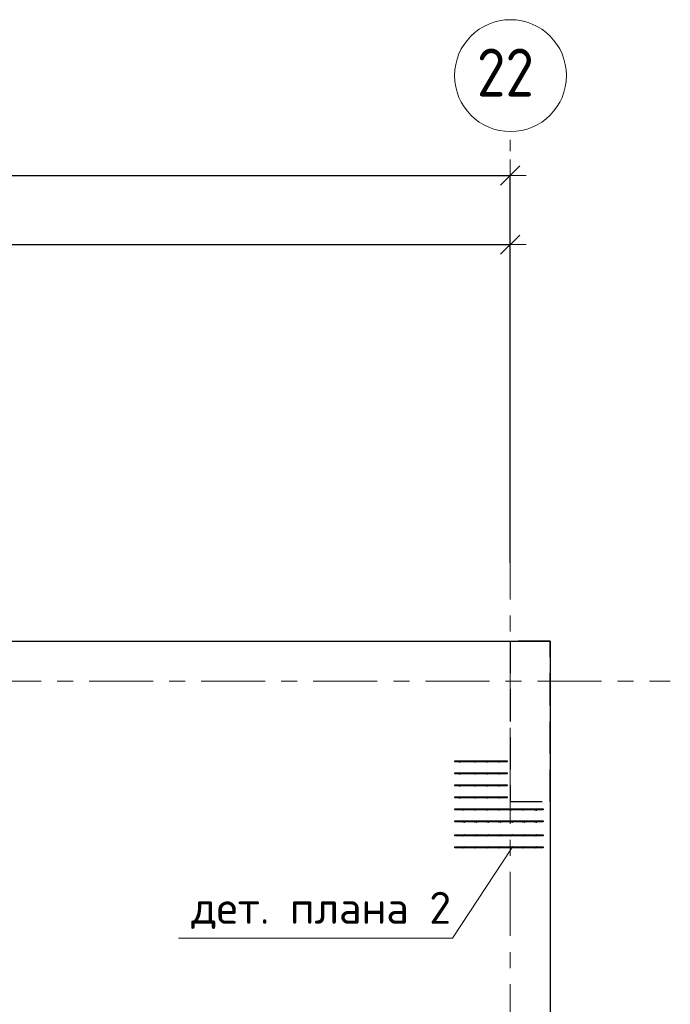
# Model space of a CAD drawing. Header units: metres. Extents: x -38 to 86, y -15 to 21.
# Tile 70 of 103: x 58.54 to 62.6, y 14.38 to 20.53. Entities that reach past the tile are written whole.
import ezdxf

# ---------------------------------------------------------------- set-up
doc = ezdxf.new("R2010")
doc.units = ezdxf.units.M
doc.header["$PDMODE"] = 65
for name, pattern in [('______11', [0.5, 0.4, -0.05, 0, -0.05]), ('______2', [0.27, 0.2, -0.07]), ('______5', [1.1, 0.8, -0.1, 0.1, -0.1])]:
    doc.linetypes.add(name, pattern=pattern)
for name, color, linetype, lineweight in [('XR$2$Осевая линия (1)', 7, '______5', 13), ('XR$2$Размерная линия (1)', 7, 'Continuous', 13), ('XR$3$Арматурный каркас 01', 4, 'Continuous', 35), ('XR$3$Перекрытие (1)', 7, 'Continuous', 35), ('XR$3$Текст_ общее_1', 7, 'Continuous', 13)]:
    doc.layers.add(name, color=color, linetype=linetype, lineweight=lineweight)
doc.layers.add('XR$5$Стена_ бетон несущ.', color=7, linetype='Continuous', lineweight=70, true_color=0xb4b496)
doc.styles.add('ISOCPEUR', font='txt')
doc.dimstyles.new('DIMSTYLE_3', dxfattribs={"dimtxt": 0.2, "dimasz": 0.2, "dimexe": 0, "dimexo": 0, "dimgap": 0.1, "dimtad": 2, "dimdec": 0, "dimlfac": 1000, "dimrnd": 5, "dimzin": 12, "dimdsep": 46, "dimtxsty": 'ISOCPEUR', "dimblk1": 'ALL_ML_STRICH', "dimblk2": 'ALL_ML_STRICH', "dimsah": 1, "dimcen": 0, "dimclrd": 7, "dimclre": 256, "dimclrt": 7, "dimadec": 0, "dimazin": 0, "dimtfac": 1, "dimtdec": 0, "dimtix": 1, "dimtmove": 2, "dimatfit": 3, "dimfxl": 0, "dimtzin": 0, "dimlwd": 0, "dimlwe": -3, "dimarcsym": 0})

# ---------------------------------------------------------------- blocks, each defined once
blk = doc.blocks.new('ALL_ML_STRICH')
at = {"color": 0, "linetype": 'ByBlock', "lineweight": -2}
for p, q in [((0, -0.5), (0, 0.5)), ((-1, 0), (0.5, 0)), ((-0.3, -0.3), (0.3, 0.3))]:
    blk.add_line(p, q, dxfattribs=at)
blk = doc.blocks.new('*D11')
at = {"layer": 'DEFPOINTS', "color": 7, "linetype": 'Continuous', "lineweight": 13, "transparency": 33554687}
for p in [(0.5, 19.5574), (0.5, 19.3768), (61.6, 17.1197)]:
    blk.add_point(p, dxfattribs=at)
at = {"layer": 'XR$2$Размерная линия (1)', "color": 9, "linetype": 'Continuous', "lineweight": -2, "true_color": 0xc7c7c7, "transparency": 33554687}
for p, q in [((0.5, 19.3568), (0.5, 19.5574)), ((61.6, 17.1397), (61.6, 19.5574))]:
    blk.add_line(p, q, dxfattribs=at)
at = {"layer": 'XR$2$Размерная линия (1)', "color": 7, "linetype": 'Continuous', "lineweight": -2, "transparency": 33554687}
blk.add_line((0.5, 19.5574), (61.6, 19.5574), dxfattribs=at)
at = {"layer": 'XR$2$Размерная линия (1)', "color": 7, "linetype": 'Continuous', "lineweight": 13, "transparency": 33554687, "xscale": 0.2, "yscale": 0.2, "zscale": 0.2, "rotation": 180}
blk.add_blockref('ALL_ML_STRICH', (0.5, 19.5574), dxfattribs=at)
at = {"layer": 'XR$2$Размерная линия (1)', "color": 7, "linetype": 'Continuous', "lineweight": 13, "transparency": 33554687, "xscale": 0.2, "yscale": 0.2, "zscale": 0.2}
blk.add_blockref('ALL_ML_STRICH', (61.6, 19.5574), dxfattribs=at)
at = {"layer": 'XR$2$Размерная линия (1)', "color": 7, "linetype": 'Continuous', "lineweight": 13, "transparency": 33554687, "insert": (31.1, 19.7074), "char_height": 0.2, "width": 1, "attachment_point": 5, "style": 'ISOCPEUR'}
blk.add_mtext('\\A1;{61100}', dxfattribs=at)
blk = doc.blocks.new('*D38')
at = {"layer": 'DEFPOINTS', "color": 7, "linetype": 'Continuous', "lineweight": 13, "transparency": 33554687}
for p in [(51.5, 19.1261), (61.6, 17.4912), (51.5, 17.3896)]:
    blk.add_point(p, dxfattribs=at)
at = {"layer": 'XR$2$Размерная линия (1)', "color": 9, "linetype": 'Continuous', "lineweight": -2, "true_color": 0xc7c7c7, "transparency": 33554687}
for p, q in [((51.5, 17.4096), (51.5, 19.1261)), ((61.6, 17.5112), (61.6, 19.1261))]:
    blk.add_line(p, q, dxfattribs=at)
at = {"layer": 'XR$2$Размерная линия (1)', "color": 7, "linetype": 'Continuous', "lineweight": -2, "transparency": 33554687}
blk.add_line((51.5, 19.1261), (61.6, 19.1261), dxfattribs=at)
at = {"layer": 'XR$2$Размерная линия (1)', "color": 7, "linetype": 'Continuous', "lineweight": 13, "transparency": 33554687, "xscale": 0.2, "yscale": 0.2, "zscale": 0.2, "rotation": 180}
blk.add_blockref('ALL_ML_STRICH', (51.5, 19.1261), dxfattribs=at)
at = {"layer": 'XR$2$Размерная линия (1)', "color": 7, "linetype": 'Continuous', "lineweight": 13, "transparency": 33554687, "xscale": 0.2, "yscale": 0.2, "zscale": 0.2}
blk.add_blockref('ALL_ML_STRICH', (61.6, 19.1261), dxfattribs=at)
at = {"layer": 'XR$2$Размерная линия (1)', "color": 7, "linetype": 'Continuous', "lineweight": 13, "transparency": 33554687, "insert": (56.6, 19.2761), "char_height": 0.2, "width": 1, "attachment_point": 5, "style": 'ISOCPEUR'}
blk.add_mtext('\\A1;{10100}', dxfattribs=at)

msp = doc.modelspace()

# ---------------------------------------------------------------- hatches: boundary and pattern name
at = {"layer": 'XR$3$Арматурный каркас 01', "linetype": 'Continuous', "lineweight": 50, "transparency": 33554687}
for points in [[(61.288, 15.8932), (61.2878, 15.8944), (61.2871, 15.8954), (61.2861, 15.896), (61.285, 15.8962), (61.2839, 15.896), (61.2829, 15.8954), (61.2822, 15.8944), (61.282, 15.8932), (61.2822, 15.8921), (61.2829, 15.8911), (61.2839, 15.8905), (61.285, 15.8902), (61.2861, 15.8905), (61.2871, 15.8911), (61.2878, 15.8921)], [(61.383, 15.8932), (61.3828, 15.8944), (61.3821, 15.8954), (61.3811, 15.896), (61.38, 15.8962), (61.3789, 15.896), (61.3779, 15.8954), (61.3772, 15.8944), (61.377, 15.8932), (61.3772, 15.8921), (61.3779, 15.8911), (61.3789, 15.8905), (61.38, 15.8902), (61.3811, 15.8905), (61.3821, 15.8911), (61.3828, 15.8921)], [(61.458, 15.8932), (61.4578, 15.8944), (61.4571, 15.8954), (61.4561, 15.896), (61.455, 15.8962), (61.4539, 15.896), (61.4529, 15.8954), (61.4522, 15.8944), (61.452, 15.8932), (61.4522, 15.8921), (61.4529, 15.8911), (61.4539, 15.8905), (61.455, 15.8902), (61.4561, 15.8905), (61.4571, 15.8911), (61.4578, 15.8921)], [(61.533, 15.8932), (61.5328, 15.8944), (61.5321, 15.8954), (61.5311, 15.896), (61.53, 15.8962), (61.5289, 15.896), (61.5279, 15.8954), (61.5272, 15.8944), (61.527, 15.8932), (61.5272, 15.8921), (61.5279, 15.8911), (61.5289, 15.8905), (61.53, 15.8902), (61.5311, 15.8905), (61.5321, 15.8911), (61.5328, 15.8921)], [(61.288, 15.8182), (61.2878, 15.8194), (61.2871, 15.8204), (61.2861, 15.821), (61.285, 15.8212), (61.2839, 15.821), (61.2829, 15.8204), (61.2822, 15.8194), (61.282, 15.8182), (61.2822, 15.8171), (61.2829, 15.8161), (61.2839, 15.8155), (61.285, 15.8152), (61.2861, 15.8155), (61.2871, 15.8161), (61.2878, 15.8171)], [(61.383, 15.8182), (61.3828, 15.8194), (61.3821, 15.8204), (61.3811, 15.821), (61.38, 15.8212), (61.3789, 15.821), (61.3779, 15.8204), (61.3772, 15.8194), (61.377, 15.8182), (61.3772, 15.8171), (61.3779, 15.8161), (61.3789, 15.8155), (61.38, 15.8152), (61.3811, 15.8155), (61.3821, 15.8161), (61.3828, 15.8171)], [(61.458, 15.8182), (61.4578, 15.8194), (61.4571, 15.8204), (61.4561, 15.821), (61.455, 15.8212), (61.4539, 15.821), (61.4529, 15.8204), (61.4522, 15.8194), (61.452, 15.8182), (61.4522, 15.8171), (61.4529, 15.8161), (61.4539, 15.8155), (61.455, 15.8152), (61.4561, 15.8155), (61.4571, 15.8161), (61.4578, 15.8171)], [(61.533, 15.8182), (61.5328, 15.8194), (61.5321, 15.8204), (61.5311, 15.821), (61.53, 15.8212), (61.5289, 15.821), (61.5279, 15.8204), (61.5272, 15.8194), (61.527, 15.8182), (61.5272, 15.8171), (61.5279, 15.8161), (61.5289, 15.8155), (61.53, 15.8152), (61.5311, 15.8155), (61.5321, 15.8161), (61.5328, 15.8171)], [(61.288, 15.7432), (61.2878, 15.7444), (61.2871, 15.7454), (61.2861, 15.746), (61.285, 15.7462), (61.2839, 15.746), (61.2829, 15.7454), (61.2822, 15.7444), (61.282, 15.7432), (61.2822, 15.7421), (61.2829, 15.7411), (61.2839, 15.7405), (61.285, 15.7402), (61.2861, 15.7405), (61.2871, 15.7411), (61.2878, 15.7421)], [(61.383, 15.7432), (61.3828, 15.7444), (61.3821, 15.7454), (61.3811, 15.746), (61.38, 15.7462), (61.3789, 15.746), (61.3779, 15.7454), (61.3772, 15.7444), (61.377, 15.7432), (61.3772, 15.7421), (61.3779, 15.7411), (61.3789, 15.7405), (61.38, 15.7402), (61.3811, 15.7405), (61.3821, 15.7411), (61.3828, 15.7421)], [(61.458, 15.7432), (61.4578, 15.7444), (61.4571, 15.7454), (61.4561, 15.746), (61.455, 15.7462), (61.4539, 15.746), (61.4529, 15.7454), (61.4522, 15.7444), (61.452, 15.7432), (61.4522, 15.7421), (61.4529, 15.7411), (61.4539, 15.7405), (61.455, 15.7402), (61.4561, 15.7405), (61.4571, 15.7411), (61.4578, 15.7421)], [(61.533, 15.7432), (61.5328, 15.7444), (61.5321, 15.7454), (61.5311, 15.746), (61.53, 15.7462), (61.5289, 15.746), (61.5279, 15.7454), (61.5272, 15.7444), (61.527, 15.7432), (61.5272, 15.7421), (61.5279, 15.7411), (61.5289, 15.7405), (61.53, 15.7402), (61.5311, 15.7405), (61.5321, 15.7411), (61.5328, 15.7421)], [(61.288, 15.6682), (61.2878, 15.6694), (61.2871, 15.6704), (61.2861, 15.671), (61.285, 15.6712), (61.2839, 15.671), (61.2829, 15.6704), (61.2822, 15.6694), (61.282, 15.6682), (61.2822, 15.6671), (61.2829, 15.6661), (61.2839, 15.6655), (61.285, 15.6652), (61.2861, 15.6655), (61.2871, 15.6661), (61.2878, 15.6671)], [(61.383, 15.6682), (61.3828, 15.6694), (61.3821, 15.6704), (61.3811, 15.671), (61.38, 15.6712), (61.3789, 15.671), (61.3779, 15.6704), (61.3772, 15.6694), (61.377, 15.6682), (61.3772, 15.6671), (61.3779, 15.6661), (61.3789, 15.6655), (61.38, 15.6652), (61.3811, 15.6655), (61.3821, 15.6661), (61.3828, 15.6671)], [(61.458, 15.6682), (61.4578, 15.6694), (61.4571, 15.6704), (61.4561, 15.671), (61.455, 15.6712), (61.4539, 15.671), (61.4529, 15.6704), (61.4522, 15.6694), (61.452, 15.6682), (61.4522, 15.6671), (61.4529, 15.6661), (61.4539, 15.6655), (61.455, 15.6652), (61.4561, 15.6655), (61.4571, 15.6661), (61.4578, 15.6671)], [(61.533, 15.6682), (61.5328, 15.6694), (61.5321, 15.6704), (61.5311, 15.671), (61.53, 15.6712), (61.5289, 15.671), (61.5279, 15.6704), (61.5272, 15.6694), (61.527, 15.6682), (61.5272, 15.6671), (61.5279, 15.6661), (61.5289, 15.6655), (61.53, 15.6652), (61.5311, 15.6655), (61.5321, 15.6661), (61.5328, 15.6671)], [(61.308, 15.5932), (61.3078, 15.5944), (61.3071, 15.5954), (61.3061, 15.596), (61.305, 15.5962), (61.3039, 15.596), (61.3029, 15.5954), (61.3022, 15.5944), (61.302, 15.5932), (61.3022, 15.5921), (61.3029, 15.5911), (61.3039, 15.5905), (61.305, 15.5902), (61.3061, 15.5905), (61.3071, 15.5911), (61.3078, 15.5921)], [(61.383, 15.5932), (61.3828, 15.5944), (61.3821, 15.5954), (61.3811, 15.596), (61.38, 15.5962), (61.3789, 15.596), (61.3779, 15.5954), (61.3772, 15.5944), (61.377, 15.5932), (61.3772, 15.5921), (61.3779, 15.5911), (61.3789, 15.5905), (61.38, 15.5902), (61.3811, 15.5905), (61.3821, 15.5911), (61.3828, 15.5921)], [(61.458, 15.5932), (61.4578, 15.5944), (61.4571, 15.5954), (61.4561, 15.596), (61.455, 15.5962), (61.4539, 15.596), (61.4529, 15.5954), (61.4522, 15.5944), (61.452, 15.5932), (61.4522, 15.5921), (61.4529, 15.5911), (61.4539, 15.5905), (61.455, 15.5902), (61.4561, 15.5905), (61.4571, 15.5911), (61.4578, 15.5921)], [(61.533, 15.5932), (61.5328, 15.5944), (61.5321, 15.5954), (61.5311, 15.596), (61.53, 15.5962), (61.5289, 15.596), (61.5279, 15.5954), (61.5272, 15.5944), (61.527, 15.5932), (61.5272, 15.5921), (61.5279, 15.5911), (61.5289, 15.5905), (61.53, 15.5902), (61.5311, 15.5905), (61.5321, 15.5911), (61.5328, 15.5921)], [(61.608, 15.5932), (61.6078, 15.5944), (61.6071, 15.5954), (61.6061, 15.596), (61.605, 15.5962), (61.6039, 15.596), (61.6029, 15.5954), (61.6022, 15.5944), (61.602, 15.5932), (61.6022, 15.5921), (61.6029, 15.5911), (61.6039, 15.5905), (61.605, 15.5902), (61.6061, 15.5905), (61.6071, 15.5911), (61.6078, 15.5921)], [(61.683, 15.5932), (61.6828, 15.5944), (61.6821, 15.5954), (61.6811, 15.596), (61.68, 15.5962), (61.6789, 15.596), (61.6779, 15.5954), (61.6772, 15.5944), (61.677, 15.5932), (61.6772, 15.5921), (61.6779, 15.5911), (61.6789, 15.5905), (61.68, 15.5902), (61.6811, 15.5905), (61.6821, 15.5911), (61.6828, 15.5921)], [(61.758, 15.5932), (61.7578, 15.5944), (61.7571, 15.5954), (61.7561, 15.596), (61.755, 15.5962), (61.7539, 15.596), (61.7529, 15.5954), (61.7522, 15.5944), (61.752, 15.5932), (61.7522, 15.5921), (61.7529, 15.5911), (61.7539, 15.5905), (61.755, 15.5902), (61.7561, 15.5905), (61.7571, 15.5911), (61.7578, 15.5921)], [(61.768, 15.5932), (61.7678, 15.5944), (61.7671, 15.5954), (61.7661, 15.596), (61.765, 15.5962), (61.7639, 15.596), (61.7629, 15.5954), (61.7622, 15.5944), (61.762, 15.5932), (61.7622, 15.5921), (61.7629, 15.5911), (61.7639, 15.5905), (61.765, 15.5902), (61.7661, 15.5905), (61.7671, 15.5911), (61.7678, 15.5921)], [(61.308, 15.5182), (61.3078, 15.5194), (61.3071, 15.5204), (61.3061, 15.521), (61.305, 15.5212), (61.3039, 15.521), (61.3029, 15.5204), (61.3022, 15.5194), (61.302, 15.5182), (61.3022, 15.5171), (61.3029, 15.5161), (61.3039, 15.5155), (61.305, 15.5152), (61.3061, 15.5155), (61.3071, 15.5161), (61.3078, 15.5171)], [(61.318, 15.5182), (61.3178, 15.5194), (61.3171, 15.5204), (61.3161, 15.521), (61.315, 15.5212), (61.3139, 15.521), (61.3129, 15.5204), (61.3122, 15.5194), (61.312, 15.5182), (61.3122, 15.5171), (61.3129, 15.5161), (61.3139, 15.5155), (61.315, 15.5152), (61.3161, 15.5155), (61.3171, 15.5161), (61.3178, 15.5171)], [(61.383, 15.5182), (61.3828, 15.5194), (61.3821, 15.5204), (61.3811, 15.521), (61.38, 15.5212), (61.3789, 15.521), (61.3779, 15.5204), (61.3772, 15.5194), (61.377, 15.5182), (61.3772, 15.5171), (61.3779, 15.5161), (61.3789, 15.5155), (61.38, 15.5152), (61.3811, 15.5155), (61.3821, 15.5161), (61.3828, 15.5171)], [(61.393, 15.5182), (61.3928, 15.5194), (61.3921, 15.5204), (61.3911, 15.521), (61.39, 15.5212), (61.3889, 15.521), (61.3879, 15.5204), (61.3872, 15.5194), (61.387, 15.5182), (61.3872, 15.5171), (61.3879, 15.5161), (61.3889, 15.5155), (61.39, 15.5152), (61.3911, 15.5155), (61.3921, 15.5161), (61.3928, 15.5171)], [(61.458, 15.5182), (61.4578, 15.5194), (61.4571, 15.5204), (61.4561, 15.521), (61.455, 15.5212), (61.4539, 15.521), (61.4529, 15.5204), (61.4522, 15.5194), (61.452, 15.5182), (61.4522, 15.5171), (61.4529, 15.5161), (61.4539, 15.5155), (61.455, 15.5152), (61.4561, 15.5155), (61.4571, 15.5161), (61.4578, 15.5171)], [(61.468, 15.5182), (61.4678, 15.5194), (61.4671, 15.5204), (61.4661, 15.521), (61.465, 15.5212), (61.4639, 15.521), (61.4629, 15.5204), (61.4622, 15.5194), (61.462, 15.5182), (61.4622, 15.5171), (61.4629, 15.5161), (61.4639, 15.5155), (61.465, 15.5152), (61.4661, 15.5155), (61.4671, 15.5161), (61.4678, 15.5171)], [(61.533, 15.5182), (61.5328, 15.5194), (61.5321, 15.5204), (61.5311, 15.521), (61.53, 15.5212), (61.5289, 15.521), (61.5279, 15.5204), (61.5272, 15.5194), (61.527, 15.5182), (61.5272, 15.5171), (61.5279, 15.5161), (61.5289, 15.5155), (61.53, 15.5152), (61.5311, 15.5155), (61.5321, 15.5161), (61.5328, 15.5171)], [(61.543, 15.5182), (61.5428, 15.5194), (61.5421, 15.5204), (61.5411, 15.521), (61.54, 15.5212), (61.5389, 15.521), (61.5379, 15.5204), (61.5372, 15.5194), (61.537, 15.5182), (61.5372, 15.5171), (61.5379, 15.5161), (61.5389, 15.5155), (61.54, 15.5152), (61.5411, 15.5155), (61.5421, 15.5161), (61.5428, 15.5171)], [(61.608, 15.5182), (61.6078, 15.5194), (61.6071, 15.5204), (61.6061, 15.521), (61.605, 15.5212), (61.6039, 15.521), (61.6029, 15.5204), (61.6022, 15.5194), (61.602, 15.5182), (61.6022, 15.5171), (61.6029, 15.5161), (61.6039, 15.5155), (61.605, 15.5152), (61.6061, 15.5155), (61.6071, 15.5161), (61.6078, 15.5171)], [(61.618, 15.5182), (61.6178, 15.5194), (61.6171, 15.5204), (61.6161, 15.521), (61.615, 15.5212), (61.6139, 15.521), (61.6129, 15.5204), (61.6122, 15.5194), (61.612, 15.5182), (61.6122, 15.5171), (61.6129, 15.5161), (61.6139, 15.5155), (61.615, 15.5152), (61.6161, 15.5155), (61.6171, 15.5161), (61.6178, 15.5171)], [(61.683, 15.5182), (61.6828, 15.5194), (61.6821, 15.5204), (61.6811, 15.521), (61.68, 15.5212), (61.6789, 15.521), (61.6779, 15.5204), (61.6772, 15.5194), (61.677, 15.5182), (61.6772, 15.5171), (61.6779, 15.5161), (61.6789, 15.5155), (61.68, 15.5152), (61.6811, 15.5155), (61.6821, 15.5161), (61.6828, 15.5171)], [(61.693, 15.5182), (61.6928, 15.5194), (61.6921, 15.5204), (61.6911, 15.521), (61.69, 15.5212), (61.6889, 15.521), (61.6879, 15.5204), (61.6872, 15.5194), (61.687, 15.5182), (61.6872, 15.5171), (61.6879, 15.5161), (61.6889, 15.5155), (61.69, 15.5152), (61.6911, 15.5155), (61.6921, 15.5161), (61.6928, 15.5171)], [(61.758, 15.5182), (61.7578, 15.5194), (61.7571, 15.5204), (61.7561, 15.521), (61.755, 15.5212), (61.7539, 15.521), (61.7529, 15.5204), (61.7522, 15.5194), (61.752, 15.5182), (61.7522, 15.5171), (61.7529, 15.5161), (61.7539, 15.5155), (61.755, 15.5152), (61.7561, 15.5155), (61.7571, 15.5161), (61.7578, 15.5171)], [(61.768, 15.5182), (61.7678, 15.5194), (61.7671, 15.5204), (61.7661, 15.521), (61.765, 15.5212), (61.7639, 15.521), (61.7629, 15.5204), (61.7622, 15.5194), (61.762, 15.5182), (61.7622, 15.5171), (61.7629, 15.5161), (61.7639, 15.5155), (61.765, 15.5152), (61.7661, 15.5155), (61.7671, 15.5161), (61.7678, 15.5171)], [(61.308, 15.4322), (61.3078, 15.4334), (61.3071, 15.4344), (61.3061, 15.435), (61.305, 15.4352), (61.3039, 15.435), (61.3029, 15.4344), (61.3022, 15.4334), (61.302, 15.4322), (61.3022, 15.4311), (61.3029, 15.4301), (61.3039, 15.4295), (61.305, 15.4292), (61.3061, 15.4295), (61.3071, 15.4301), (61.3078, 15.4311)], [(61.318, 15.4432), (61.3178, 15.4444), (61.3171, 15.4454), (61.3161, 15.446), (61.315, 15.4462), (61.3139, 15.446), (61.3129, 15.4454), (61.3122, 15.4444), (61.312, 15.4432), (61.3122, 15.4421), (61.3129, 15.4411), (61.3139, 15.4405), (61.315, 15.4402), (61.3161, 15.4405), (61.3171, 15.4411), (61.3178, 15.4421)], [(61.383, 15.4322), (61.3828, 15.4334), (61.3821, 15.4344), (61.3811, 15.435), (61.38, 15.4352), (61.3789, 15.435), (61.3779, 15.4344), (61.3772, 15.4334), (61.377, 15.4322), (61.3772, 15.4311), (61.3779, 15.4301), (61.3789, 15.4295), (61.38, 15.4292), (61.3811, 15.4295), (61.3821, 15.4301), (61.3828, 15.4311)], [(61.393, 15.4432), (61.3928, 15.4444), (61.3921, 15.4454), (61.3911, 15.446), (61.39, 15.4462), (61.3889, 15.446), (61.3879, 15.4454), (61.3872, 15.4444), (61.387, 15.4432), (61.3872, 15.4421), (61.3879, 15.4411), (61.3889, 15.4405), (61.39, 15.4402), (61.3911, 15.4405), (61.3921, 15.4411), (61.3928, 15.4421)], [(61.458, 15.4322), (61.4578, 15.4334), (61.4571, 15.4344), (61.4561, 15.435), (61.455, 15.4352), (61.4539, 15.435), (61.4529, 15.4344), (61.4522, 15.4334), (61.452, 15.4322), (61.4522, 15.4311), (61.4529, 15.4301), (61.4539, 15.4295), (61.455, 15.4292), (61.4561, 15.4295), (61.4571, 15.4301), (61.4578, 15.4311)], [(61.468, 15.4432), (61.4678, 15.4444), (61.4671, 15.4454), (61.4661, 15.446), (61.465, 15.4462), (61.4639, 15.446), (61.4629, 15.4454), (61.4622, 15.4444), (61.462, 15.4432), (61.4622, 15.4421), (61.4629, 15.4411), (61.4639, 15.4405), (61.465, 15.4402), (61.4661, 15.4405), (61.4671, 15.4411), (61.4678, 15.4421)], [(61.533, 15.4322), (61.5328, 15.4334), (61.5321, 15.4344), (61.5311, 15.435), (61.53, 15.4352), (61.5289, 15.435), (61.5279, 15.4344), (61.5272, 15.4334), (61.527, 15.4322), (61.5272, 15.4311), (61.5279, 15.4301), (61.5289, 15.4295), (61.53, 15.4292), (61.5311, 15.4295), (61.5321, 15.4301), (61.5328, 15.4311)], [(61.543, 15.4432), (61.5428, 15.4444), (61.5421, 15.4454), (61.5411, 15.446), (61.54, 15.4462), (61.5389, 15.446), (61.5379, 15.4454), (61.5372, 15.4444), (61.537, 15.4432), (61.5372, 15.4421), (61.5379, 15.4411), (61.5389, 15.4405), (61.54, 15.4402), (61.5411, 15.4405), (61.5421, 15.4411), (61.5428, 15.4421)], [(61.608, 15.4322), (61.6078, 15.4334), (61.6071, 15.4344), (61.6061, 15.435), (61.605, 15.4352), (61.6039, 15.435), (61.6029, 15.4344), (61.6022, 15.4334), (61.602, 15.4322), (61.6022, 15.4311), (61.6029, 15.4301), (61.6039, 15.4295), (61.605, 15.4292), (61.6061, 15.4295), (61.6071, 15.4301), (61.6078, 15.4311)], [(61.618, 15.4432), (61.6178, 15.4444), (61.6171, 15.4454), (61.6161, 15.446), (61.615, 15.4462), (61.6139, 15.446), (61.6129, 15.4454), (61.6122, 15.4444), (61.612, 15.4432), (61.6122, 15.4421), (61.6129, 15.4411), (61.6139, 15.4405), (61.615, 15.4402), (61.6161, 15.4405), (61.6171, 15.4411), (61.6178, 15.4421)], [(61.683, 15.4322), (61.6828, 15.4334), (61.6821, 15.4344), (61.6811, 15.435), (61.68, 15.4352), (61.6789, 15.435), (61.6779, 15.4344), (61.6772, 15.4334), (61.677, 15.4322), (61.6772, 15.4311), (61.6779, 15.4301), (61.6789, 15.4295), (61.68, 15.4292), (61.6811, 15.4295), (61.6821, 15.4301), (61.6828, 15.4311)], [(61.693, 15.4432), (61.6928, 15.4444), (61.6921, 15.4454), (61.6911, 15.446), (61.69, 15.4462), (61.6889, 15.446), (61.6879, 15.4454), (61.6872, 15.4444), (61.687, 15.4432), (61.6872, 15.4421), (61.6879, 15.4411), (61.6889, 15.4405), (61.69, 15.4402), (61.6911, 15.4405), (61.6921, 15.4411), (61.6928, 15.4421)], [(61.758, 15.4322), (61.7578, 15.4334), (61.7571, 15.4344), (61.7561, 15.435), (61.755, 15.4352), (61.7539, 15.435), (61.7529, 15.4344), (61.7522, 15.4334), (61.752, 15.4322), (61.7522, 15.4311), (61.7529, 15.4301), (61.7539, 15.4295), (61.755, 15.4292), (61.7561, 15.4295), (61.7571, 15.4301), (61.7578, 15.4311)], [(61.768, 15.4432), (61.7678, 15.4444), (61.7671, 15.4454), (61.7661, 15.446), (61.765, 15.4462), (61.7639, 15.446), (61.7629, 15.4454), (61.7622, 15.4444), (61.762, 15.4432), (61.7622, 15.4421), (61.7629, 15.4411), (61.7639, 15.4405), (61.765, 15.4402), (61.7661, 15.4405), (61.7671, 15.4411), (61.7678, 15.4421)], [(61.318, 15.3682), (61.3178, 15.3694), (61.3171, 15.3704), (61.3161, 15.371), (61.315, 15.3712), (61.3139, 15.371), (61.3129, 15.3704), (61.3122, 15.3694), (61.312, 15.3682), (61.3122, 15.3671), (61.3129, 15.3661), (61.3139, 15.3655), (61.315, 15.3652), (61.3161, 15.3655), (61.3171, 15.3661), (61.3178, 15.3671)], [(61.393, 15.3682), (61.3928, 15.3694), (61.3921, 15.3704), (61.3911, 15.371), (61.39, 15.3712), (61.3889, 15.371), (61.3879, 15.3704), (61.3872, 15.3694), (61.387, 15.3682), (61.3872, 15.3671), (61.3879, 15.3661), (61.3889, 15.3655), (61.39, 15.3652), (61.3911, 15.3655), (61.3921, 15.3661), (61.3928, 15.3671)], [(61.468, 15.3682), (61.4678, 15.3694), (61.4671, 15.3704), (61.4661, 15.371), (61.465, 15.3712), (61.4639, 15.371), (61.4629, 15.3704), (61.4622, 15.3694), (61.462, 15.3682), (61.4622, 15.3671), (61.4629, 15.3661), (61.4639, 15.3655), (61.465, 15.3652), (61.4661, 15.3655), (61.4671, 15.3661), (61.4678, 15.3671)], [(61.543, 15.3682), (61.5428, 15.3694), (61.5421, 15.3704), (61.5411, 15.371), (61.54, 15.3712), (61.5389, 15.371), (61.5379, 15.3704), (61.5372, 15.3694), (61.537, 15.3682), (61.5372, 15.3671), (61.5379, 15.3661), (61.5389, 15.3655), (61.54, 15.3652), (61.5411, 15.3655), (61.5421, 15.3661), (61.5428, 15.3671)], [(61.618, 15.3682), (61.6178, 15.3694), (61.6171, 15.3704), (61.6161, 15.371), (61.615, 15.3712), (61.6139, 15.371), (61.6129, 15.3704), (61.6122, 15.3694), (61.612, 15.3682), (61.6122, 15.3671), (61.6129, 15.3661), (61.6139, 15.3655), (61.615, 15.3652), (61.6161, 15.3655), (61.6171, 15.3661), (61.6178, 15.3671)], [(61.693, 15.3682), (61.6928, 15.3694), (61.6921, 15.3704), (61.6911, 15.371), (61.69, 15.3712), (61.6889, 15.371), (61.6879, 15.3704), (61.6872, 15.3694), (61.687, 15.3682), (61.6872, 15.3671), (61.6879, 15.3661), (61.6889, 15.3655), (61.69, 15.3652), (61.6911, 15.3655), (61.6921, 15.3661), (61.6928, 15.3671)], [(61.768, 15.3682), (61.7678, 15.3694), (61.7671, 15.3704), (61.7661, 15.371), (61.765, 15.3712), (61.7639, 15.371), (61.7629, 15.3704), (61.7622, 15.3694), (61.762, 15.3682), (61.7622, 15.3671), (61.7629, 15.3661), (61.7639, 15.3655), (61.765, 15.3652), (61.7661, 15.3655), (61.7671, 15.3661), (61.7678, 15.3671)], [(61.308, 15.3572), (61.3078, 15.3584), (61.3071, 15.3594), (61.3061, 15.36), (61.305, 15.3602), (61.3039, 15.36), (61.3029, 15.3594), (61.3022, 15.3584), (61.302, 15.3572), (61.3022, 15.3561), (61.3029, 15.3551), (61.3039, 15.3545), (61.305, 15.3542), (61.3061, 15.3545), (61.3071, 15.3551), (61.3078, 15.3561)], [(61.383, 15.3572), (61.3828, 15.3584), (61.3821, 15.3594), (61.3811, 15.36), (61.38, 15.3602), (61.3789, 15.36), (61.3779, 15.3594), (61.3772, 15.3584), (61.377, 15.3572), (61.3772, 15.3561), (61.3779, 15.3551), (61.3789, 15.3545), (61.38, 15.3542), (61.3811, 15.3545), (61.3821, 15.3551), (61.3828, 15.3561)], [(61.458, 15.3572), (61.4578, 15.3584), (61.4571, 15.3594), (61.4561, 15.36), (61.455, 15.3602), (61.4539, 15.36), (61.4529, 15.3594), (61.4522, 15.3584), (61.452, 15.3572), (61.4522, 15.3561), (61.4529, 15.3551), (61.4539, 15.3545), (61.455, 15.3542), (61.4561, 15.3545), (61.4571, 15.3551), (61.4578, 15.3561)], [(61.533, 15.3572), (61.5328, 15.3584), (61.5321, 15.3594), (61.5311, 15.36), (61.53, 15.3602), (61.5289, 15.36), (61.5279, 15.3594), (61.5272, 15.3584), (61.527, 15.3572), (61.5272, 15.3561), (61.5279, 15.3551), (61.5289, 15.3545), (61.53, 15.3542), (61.5311, 15.3545), (61.5321, 15.3551), (61.5328, 15.3561)], [(61.608, 15.3572), (61.6078, 15.3584), (61.6071, 15.3594), (61.6061, 15.36), (61.605, 15.3602), (61.6039, 15.36), (61.6029, 15.3594), (61.6022, 15.3584), (61.602, 15.3572), (61.6022, 15.3561), (61.6029, 15.3551), (61.6039, 15.3545), (61.605, 15.3542), (61.6061, 15.3545), (61.6071, 15.3551), (61.6078, 15.3561)], [(61.683, 15.3572), (61.6828, 15.3584), (61.6821, 15.3594), (61.6811, 15.36), (61.68, 15.3602), (61.6789, 15.36), (61.6779, 15.3594), (61.6772, 15.3584), (61.677, 15.3572), (61.6772, 15.3561), (61.6779, 15.3551), (61.6789, 15.3545), (61.68, 15.3542), (61.6811, 15.3545), (61.6821, 15.3551), (61.6828, 15.3561)], [(61.758, 15.3572), (61.7578, 15.3584), (61.7571, 15.3594), (61.7561, 15.36), (61.755, 15.3602), (61.7539, 15.36), (61.7529, 15.3594), (61.7522, 15.3584), (61.752, 15.3572), (61.7522, 15.3561), (61.7529, 15.3551), (61.7539, 15.3545), (61.755, 15.3542), (61.7561, 15.3545), (61.7571, 15.3551), (61.7578, 15.3561)]]:
    msp.add_hatch(color=2, dxfattribs=at).paths.add_polyline_path(points)

# ---------------------------------------------------------------- linework, layer by layer
at = {"color": 7, "linetype": 'Continuous', "lineweight": 13, "transparency": 33554687}
msp.add_lwpolyline([(61.608, 15.3572), (61.2391, 14.7968), (59.5291, 14.7968)], dxfattribs=at)
at = {"layer": 'XR$2$Осевая линия (1)', "color": 253, "linetype": '______11', "lineweight": 13, "true_color": 0xa0a0a0, "transparency": 33554687}
for p, q in [((61.6, -3.39), (61.6, 19.78)), ((-2.63, 16.4), (62.6, 16.4))]:
    msp.add_line(p, q, dxfattribs=at)
at = {"layer": 'XR$2$Осевая линия (1)', "color": 7, "linetype": 'Continuous', "lineweight": 13, "transparency": 33554687}
msp.add_circle((61.6018, 20.1812), 0.3493, dxfattribs=at)
at = {"layer": 'XR$3$Арматурный каркас 01', "color": 2, "linetype": 'Continuous', "lineweight": 25, "transparency": 33554687}
for points in [[(61.58, 15.8972), (61.255, 15.8972), (61.255, 15.9032), (61.58, 15.9032), (61.58, 15.8972)], [(61.58, 15.8972), (61.255, 15.8972), (61.255, 15.9032), (61.58, 15.9032), (61.58, 15.8972)], [(61.58, 15.8222), (61.255, 15.8222), (61.255, 15.8282), (61.58, 15.8282), (61.58, 15.8222)], [(61.58, 15.8222), (61.255, 15.8222), (61.255, 15.8282), (61.58, 15.8282), (61.58, 15.8222)], [(61.58, 15.7472), (61.255, 15.7472), (61.255, 15.7532), (61.58, 15.7532), (61.58, 15.7472)], [(61.58, 15.7472), (61.255, 15.7472), (61.255, 15.7532), (61.58, 15.7532), (61.58, 15.7472)], [(61.58, 15.6722), (61.255, 15.6722), (61.255, 15.6782), (61.58, 15.6782), (61.58, 15.6722)], [(61.58, 15.6722), (61.255, 15.6722), (61.255, 15.6782), (61.58, 15.6782), (61.58, 15.6722)], [(61.805, 15.5972), (61.255, 15.5972), (61.255, 15.6032), (61.805, 15.6032), (61.805, 15.5972)], [(61.805, 15.5972), (61.255, 15.5972), (61.255, 15.6032), (61.805, 15.6032), (61.805, 15.5972)], [(61.805, 15.5222), (61.255, 15.5222), (61.255, 15.5282), (61.805, 15.5282), (61.805, 15.5222)], [(61.805, 15.5222), (61.255, 15.5222), (61.255, 15.5282), (61.805, 15.5282), (61.805, 15.5222)], [(61.805, 15.4362), (61.255, 15.4362), (61.255, 15.4422), (61.805, 15.4422), (61.805, 15.4362)], [(61.805, 15.4362), (61.255, 15.4362), (61.255, 15.4422), (61.805, 15.4422), (61.805, 15.4362)], [(61.805, 15.3612), (61.255, 15.3612), (61.255, 15.3672), (61.805, 15.3672), (61.805, 15.3612)], [(61.805, 15.3612), (61.255, 15.3612), (61.255, 15.3672), (61.805, 15.3672), (61.805, 15.3612)]]:
    msp.add_lwpolyline(points, dxfattribs=at)
at = {"layer": 'XR$3$Перекрытие (1)', "color": 7, "linetype": 'Continuous', "lineweight": 25, "transparency": 33554687}
for p, q in [((51.6, 16.6502), (61.85, 16.6502)), ((61.85, 16.6502), (61.85, -0.2498))]:
    msp.add_line(p, q, dxfattribs=at)
at = {"layer": 'XR$5$Стена_ бетон несущ.', "color": 253, "linetype": '______2', "lineweight": -3, "true_color": 0xa0a0a0, "transparency": 33554687}
msp.add_lwpolyline([(61.85, 16.65), (61.6, 16.65), (61.6, 15.65), (61.85, 15.65), (61.85, 16.65)], close=True, dxfattribs=at)

# ---------------------------------------------------------------- texts
at = {"layer": 'XR$2$Осевая линия (1)', "color": 7, "linetype": 'Continuous', "lineweight": 13, "transparency": 33554687, "insert": (61.3918, 20.0507), "char_height": 0.3, "width": 0.550812, "attachment_point": 7, "style": 'ISOCPEUR'}
msp.add_mtext('\\W0.87;22', dxfattribs=at)
at = {"layer": 'XR$3$Текст_ общее_1', "color": 7, "linetype": 'Continuous', "lineweight": 13, "transparency": 33554687, "insert": (60.4191, 14.9701), "char_height": 0.2, "width": 1.737619, "attachment_point": 5, "style": 'ISOCPEUR'}
msp.add_mtext('\\A1;{\\fISOCPEUR|i0|b0;\\H0.200000;\\W1.000000;\\C7;дет. плана 2}\\P', dxfattribs=at)

# ---------------------------------------------------------------- dimensions: what is measured, and where the dimension line sits
at = {"layer": 'XR$2$Размерная линия (1)', "color": 7, "linetype": 'Continuous', "lineweight": 13, "transparency": 33554687}
for base, p1, p2, picture, middle in [((61.6, 19.5574), (0.5, 19.3568), (61.6, 17.1397), '*D11', (31.1, 19.7074)), ((61.6, 19.1261), (51.5, 17.4096), (61.6, 17.5112), '*D38', (56.6, 19.2761))]:
    dim = msp.add_linear_dim(base=base, p1=p1, p2=p2, dimstyle='DIMSTYLE_3', override={"dimpost": '<>', "dimclrd": 7, "dimclre": 9, "dimclrt": 7, "dimlwd": 0, "dimlwe": 65533}, dxfattribs=at)
    dim.commit()
    dim.dimension.update_dxf_attribs({"geometry": picture, "text_midpoint": middle, "dimtype": 160})

doc.saveas('drawing.dxf')
